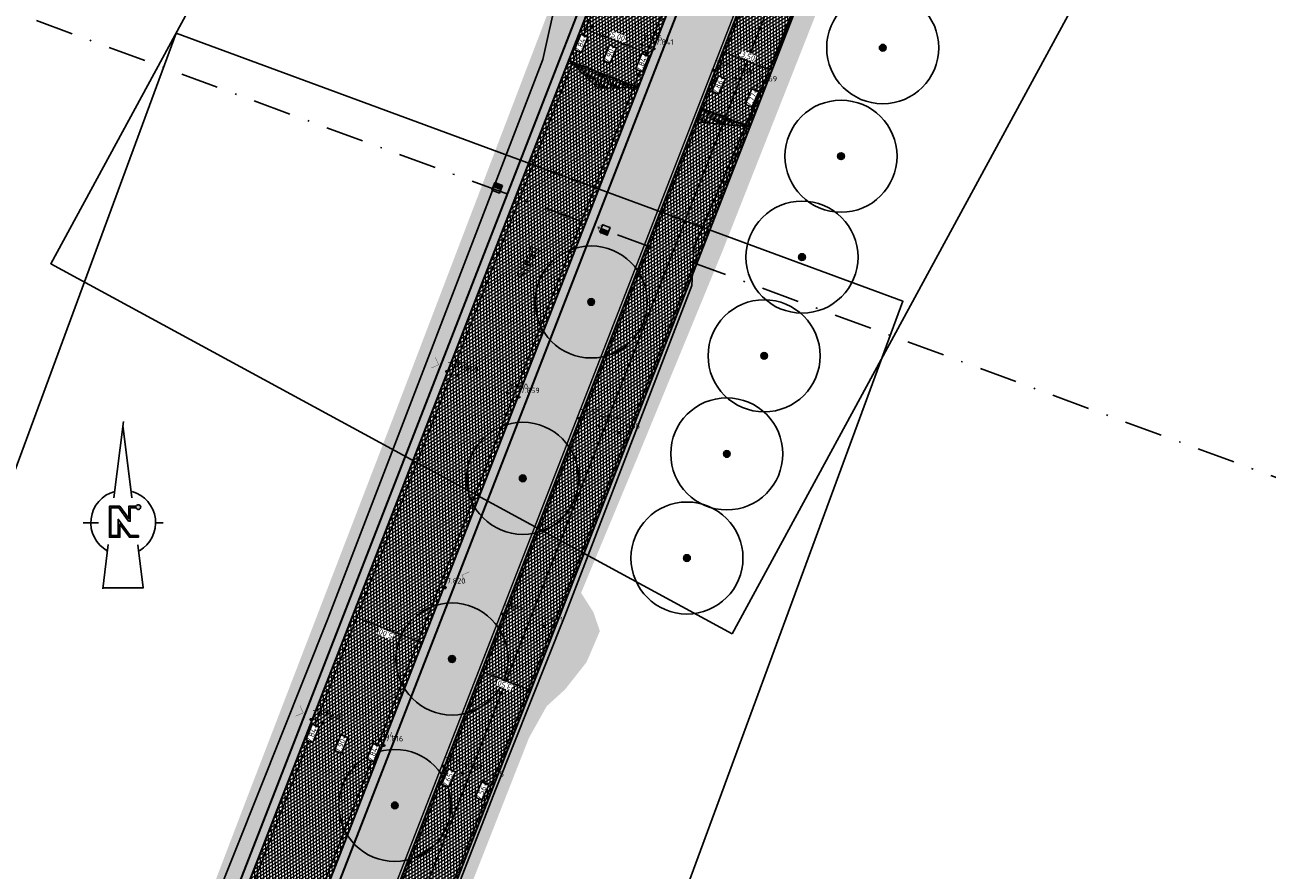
# Model space of a CAD drawing. Header units: metres. Extents: x 157685 to 160831, y 403691 to 406312.
# Tile 119 of 134: x 160064 to 160147, y 405629 to 405685. Entities that reach past the tile are written whole.
import ezdxf
from ezdxf.enums import TextEntityAlignment as Align

# ---------------------------------------------------------------- set-up
doc = ezdxf.new("R2010")
doc.units = ezdxf.units.M
doc.header["$PDMODE"] = 35
for name, pattern in [('DASHDOT2', [12.7, 6.35, -3.175, 0, -3.175]), ('VW-1-3_STREEP', [4, 1, -3]), ('VW-30-270_STREEP', [3, 0.3, -2.7])]:
    doc.linetypes.add(name, pattern=pattern)
doc.layers.get('Defpoints').update_dxf_attribs({"color": 171})
for name, color, linetype, lineweight in [('B-WE-GR-BOOM-S (ingemeten)', 90, 'Continuous', 25), ('B-WE-OG-HOOGTEPUNT-S', 7, 'Continuous', 25), ('B-WE-OG-HOOGTEPUNT-T18', 10, 'Continuous', 18), ('B-WE-OG-TOPOGRAFIE-T35', 7, 'Continuous', 35), ('N-WE-GR-DOORWORTELBARE RUIMTE-G', 80, 'Continuous', 35), ('N-WE-GR-GRAS-A', 62, 'Continuous', 18), ('N-WE-GW-HOOGTE_AFWERKHOOGTE-T25', 7, 'Continuous', 25), ('N-WE-VH-GESLOTENVERHARDING_ASFALT-A-200', 253, 'Continuous', 18), ('N-WE-VH-HALFVERHARDING_GRASBETONSTEEN-A-200', 132, 'Continuous', 18), ('N-WE-VH-HALFVERHARDING_GRASBETONSTEEN-G', 7, 'Continuous', 35), ('N-WE-VH-KANTVERHARDING-G', 7, 'Continuous', 30), ('N-WE-VH-M', 7, 'Continuous', 18), ('N-WE-VH-VERHARDING_ASFALT-A', 252, 'Continuous', 18), ('N-WE-VW-MARKERING_LANGS_STREEP_13_010-G', 7, 'VW-1-3_STREEP', 13), ('N-WE-VW-MARKERING_LANGS_STREEP_30270_010-G', 7, 'VW-30-270_STREEP', 13), ('N-WE-VW-MARKERING_LANGS_STREEP_DOORGETROKKEN_010-G', 7, 'Continuous', 13), ('X-XX-AL-BLADVERWIJZING_AS-G', 7, 'DASHDOT2', 25), ('X-XX-AL-ORIENTATIE-S', 7, 'Continuous', 25)]:
    doc.layers.add(name, color=color, linetype=linetype, lineweight=lineweight)
doc.layers.add('Iv-a-afwateringsprofiel', color=5, linetype='Continuous')
doc.styles.add('NLCS-ISO', font='NLCS-ISO.TTF')
doc.styles.add('NLCS-ISO-M200-T18', font='NLCS-ISO.TTF', dxfattribs={"height": 0.36})
doc.styles.add('NLCS-ISO-M200-T35', font='NLCS-ISO.TTF', dxfattribs={"height": 0.7})
doc.dimstyles.new('NLCS-M200-T18-PIJL_L2_H2', dxfattribs={"dimscale": 0.2, "dimtxt": 0.36, "dimasz": 1.8, "dimexe": 2, "dimexo": 2, "dimgap": 0.7, "dimtad": 1, "dimzin": 0, "dimdsep": 46, "dimtxsty": 'NLCS-ISO-M200-T18', "dimcen": 0, "dimdle": 2, "dimclrd": 256, "dimclre": 256, "dimclrt": 256, "dimazin": 0, "dimtfac": 1, "dimtofl": 0, "dimtmove": 0, "dimatfit": 3, "dimfxl": 2, "dimfxlon": 1, "dimtfill": 1, "dimtfillclr": 256, "dimtolj": 1, "dimtzin": 0, "dimlwd": -1, "dimlwe": -1, "dimarcsym": 0})
pattern_1 = [(0, (0, 0), (1, 1), [0.12, -0.8]), (45, (0.4, 0.2), (-0.113137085, 1.8667619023), [0.12, -0.8]), (30, (0.08, 0.12), (0.2274613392, 1.2860254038), [0.12, -0.8]), (15, (0.32, 0.48), (0.3856270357, 0.724494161), [0.12, -0.8]), (135, (0.16, 2), (-0.02828427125, -0.6505382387), [0.12, -0.8]), (150, (1.2, 0.4), (0.2156921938, -0.5864101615), [0.12, -0.8]), (165, (0.24, 0.04), (0.1434520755, -0.7010146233), [0.12, -0.8]), (85, (0.4, 0.4), (-0.8726773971, 1.0400164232), [0.12, -0.8]), (100, (0, 0), (-1.1121176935, 0.7787131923), [0.12, -0.8])]
pattern_2 = [(45, (0, 0), (-0.19798989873, 0.19798989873), [0.14, -0.14]), (135, (0, 0), (-0.19798989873, -0.19798989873), [0.14, -0.14]), (45, (-0.099, 0.099), (-0.19798989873, 0.19798989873), [0.14, -0.14]), (135, (0.099, 0.099), (-0.19798989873, -0.19798989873), [0.14, -0.14])]

# ---------------------------------------------------------------- blocks, each defined once
blk = doc.blocks.new('Noordpijl Advin')
blk.add_hatch(color=256).paths.add_polyline_path([(2.18, 2.74), (0.92, 2.74), (0.92, 0.69), (-0.59, 2.74), (-2.32, 2.74), (-2.32, -2.44), (-0.56, -2.44), (-0.56, -0.24), (1.04, -2.44), (2.54, -2.44), (2.54, -2.17), (1.18, -2.17), (-0.83, 0.59), (-0.83, -2.17), (-2.05, -2.17), (-2.05, 2.47), (-0.72, 2.47), (0.91, 0.24), (1.19, 0.24), (1.19, 2.47), (2.18, 2.47, 5.532946)])
for p, q in [((0.03, 16.93), (-1.54, 4.14)), ((-2.5, -3.65), (-3.41, -11.07))]:
    blk.add_line(p, q)
for points in [[(-0.05, 16.28), (1.46, 4.17)], [(-5.42, 0), (-6.7, 0)], [(-5.42, 0), (-4.14, 0)], [(5.42, 0), (6.7, 0)], [(2.44, -3.69), (3.34, -10.91), (-3.39, -10.91)]]:
    blk.add_lwpolyline(points)
blk.add_lwpolyline([(2.18, 2.74), (0.92, 2.74), (0.92, 0.69), (-0.59, 2.74), (-2.32, 2.74), (-2.32, -2.44), (-0.56, -2.44), (-0.56, -0.24), (1.04, -2.44), (2.54, -2.44), (2.54, -2.17), (1.18, -2.17), (-0.83, 0.59), (-0.83, -2.17), (-2.05, -2.17), (-2.05, 2.47), (-0.72, 2.47), (0.91, 0.24), (1.19, 0.24), (1.19, 2.47), (2.18, 2.47), (2.18, 2.47, 5.532946)], format="xyb", close=True)
for start, end in [(105.0458, 240.9591), (300.177, 74.0417)]:
    blk.add_arc((0, 0), 5.42, start, end)
for points in [[(-0.05, 16.28), (0.03, 16.93), (1.46, 4.17), (1.63, 4.11)], [(2.42, -3.7), (2.57, -3.59), (3.34, -10.91), (3.52, -11.07)], [(-3.41, -11.07), (-3.39, -10.91), (3.52, -11.07), (3.34, -10.91)]]:
    blk.add_solid(points)
blk = doc.blocks.new('*D849')
at = {"layer": 'Defpoints', "color": 0, "transparency": 16777216}
for p in [(160085.686, 405645.783), (160090.346, 405643.97), (160090.346, 405643.97)]:
    blk.add_point(p, dxfattribs=at)
at = {"layer": 'N-WE-VH-M', "transparency": 16777216}
for p, q in [((160085.686, 405645.783), (160085.831, 405646.156)), ((160086.022, 405645.653), (160090.011, 405644.101)), ((160090.346, 405643.97), (160090.491, 405644.343))]:
    blk.add_line(p, q, dxfattribs=at)
for points in [[(160086, 405645.597), (160086.044, 405645.709), (160085.686, 405645.783)], [(160089.989, 405644.045), (160090.032, 405644.157), (160090.346, 405643.97)]]:
    blk.add_solid(points, dxfattribs=at)
at = {"layer": 'N-WE-VH-M', "transparency": 16777216, "insert": (160087.9, 405644.579), "char_height": 0.36, "attachment_point": 5, "rotation": 158.74032, "style": 'NLCS-ISO-M200-T18', "bg_fill": 3, "box_fill_scale": 1.1, "bg_fill_color": 256, "bg_fill_true_color": 13158600, "bg_fill_transparency": 0}
blk.add_mtext('\\A1;5.00', dxfattribs=at)
blk = doc.blocks.new('*D850')
at = {"layer": 'Defpoints', "color": 0, "transparency": 16777216}
for p in [(160094.922, 405643.597), (160098.184, 405642.328), (160097.596, 405640.816)]:
    blk.add_point(p, dxfattribs=at)
at = {"layer": 'N-WE-VH-M', "transparency": 16777216}
for p, q in [((160094.479, 405642.458), (160094.189, 405641.712)), ((160094.669, 405641.954), (160097.26, 405640.946)), ((160097.741, 405641.189), (160097.45, 405640.443))]:
    blk.add_line(p, q, dxfattribs=at)
for points in [[(160094.647, 405641.899), (160094.691, 405642.01), (160094.334, 405642.085)], [(160097.238, 405640.891), (160097.282, 405641.002), (160097.596, 405640.816)]]:
    blk.add_solid(points, dxfattribs=at)
at = {"layer": 'N-WE-VH-M', "transparency": 16777216, "insert": (160095.849, 405641.152), "char_height": 0.36, "attachment_point": 5, "rotation": 158.74032, "style": 'NLCS-ISO-M200-T18', "bg_fill": 3, "box_fill_scale": 1.1, "bg_fill_color": 256, "bg_fill_true_color": 13158600, "bg_fill_transparency": 0}
blk.add_mtext('\\A1;3.50', dxfattribs=at)
blk = doc.blocks.new('*D851')
at = {"layer": 'Defpoints', "color": 0, "transparency": 16777216}
for p in [(160101.009, 405685.165), (160105.668, 405683.352), (160105.668, 405683.352)]:
    blk.add_point(p, dxfattribs=at)
at = {"layer": 'N-WE-VH-M', "transparency": 16777216}
for p, q in [((160101.009, 405685.165), (160100.864, 405684.792)), ((160101.344, 405685.035), (160105.333, 405683.483)), ((160105.668, 405683.352), (160105.523, 405682.979))]:
    blk.add_line(p, q, dxfattribs=at)
for points in [[(160101.366, 405685.091), (160101.322, 405684.979), (160101.009, 405685.165)], [(160105.355, 405683.539), (160105.311, 405683.427), (160105.668, 405683.352)]]:
    blk.add_solid(points, dxfattribs=at)
at = {"layer": 'N-WE-VH-M', "transparency": 16777216, "insert": (160103.455, 405684.557), "char_height": 0.36, "attachment_point": 5, "rotation": 338.74032, "style": 'NLCS-ISO-M200-T18', "bg_fill": 3, "box_fill_scale": 1.1, "bg_fill_color": 256, "bg_fill_true_color": 13158600, "bg_fill_transparency": 0}
blk.add_mtext('\\A1;5.00', dxfattribs=at)
blk = doc.blocks.new('*D852')
at = {"layer": 'Defpoints', "color": 0, "transparency": 16777216}
for p in [(160113.731, 405682.287), (160109.604, 405681.334), (160112.866, 405680.065)]:
    blk.add_point(p, dxfattribs=at)
at = {"layer": 'N-WE-VH-M', "transparency": 16777216}
for p, q in [((160110.324, 405683.184), (160110.614, 405683.929)), ((160110.805, 405683.426), (160113.395, 405682.418)), ((160113.586, 405681.915), (160113.876, 405682.66))]:
    blk.add_line(p, q, dxfattribs=at)
for points in [[(160110.826, 405683.482), (160110.783, 405683.37), (160110.469, 405683.557)], [(160113.417, 405682.474), (160113.374, 405682.362), (160113.731, 405682.287)]]:
    blk.add_solid(points, dxfattribs=at)
at = {"layer": 'N-WE-VH-M', "transparency": 16777216, "insert": (160112.159, 405683.242), "char_height": 0.36, "attachment_point": 5, "rotation": 338.74032, "style": 'NLCS-ISO-M200-T18', "bg_fill": 3, "box_fill_scale": 1.1, "bg_fill_color": 256, "bg_fill_true_color": 13158600, "bg_fill_transparency": 0}
blk.add_mtext('\\A1;3.50', dxfattribs=at)
blk = doc.blocks.new('SGR-BOOM_01')
at = {"ltscale": 0.1}
h = blk.add_hatch(color=256, dxfattribs=at)
edge = h.paths.add_edge_path()
edge.add_arc((0, 0), 0.15, 0, 360)
for radius in [2.5, 0.045]:
    blk.add_circle((0, 0), radius)
blk.add_circle((0, 0), 0.15, dxfattribs=at)
blk = doc.blocks.new('SOG-HOOGTEPUNT-SO')
for p, q in [((-0.5, 0), (0.5, 0)), ((0, 0.5), (0, -0.5))]:
    blk.add_line(p, q)
blk = doc.blocks.new('*U873')
h = blk.add_hatch()
h.set_pattern_fill('AMO-BODEM_LEEM', color=256, scale=0.1, angle=135, pattern_type=2)
h.set_pattern_definition([(270, (0.5, -1.5295), (0.25, -6e-17), [])])
h.paths.add_polyline_path([(3.5, 0), (3.5, 1), (0, 0)])
blk.add_lwpolyline([(3.5, 0), (3.5, 1), (0, 0)], close=True)
blk = doc.blocks.new('*U874')
h = blk.add_hatch()
h.set_pattern_fill('AMO-BODEM_LEEM', color=256, scale=0.1, angle=135, pattern_type=2)
h.set_pattern_definition([(270, (-0.5, -0.5295), (0.25, -6e-17), [])])
h.paths.add_polyline_path([(2.5, 0), (2.5, 1), (0, 0)])
h = blk.add_hatch()
h.set_pattern_fill('AMO-BODEM_LEEM', color=256, scale=0.1, angle=135, pattern_type=2)
h.set_pattern_definition([(270, (-1.5, -0.5295), (0.25, -6e-17), [])])
h.paths.add_polyline_path([(2.5, 0), (2.5, 1), (5, 0)])
for points in [[(2.5, 0), (2.5, 1), (0, 0)], [(2.5, 0), (2.5, 1), (5, 0)]]:
    blk.add_lwpolyline(points, close=True)
blk = doc.blocks.new('*U887')
at = {"true_color": 0xff0000}
h = blk.add_hatch(dxfattribs=at)
h.set_pattern_fill('ANGLE', color=1)
h.set_pattern_definition([(0, (-159856.017, -405056.472), (0, 6.985), [5.08, -1.905]), (90, (-159856.017, -405056.472), (-6.985, 4e-16), [5.08, -1.905])])
h.paths.add_polyline_path([(-0.27, 0), (0, 0), (0, 0.54), (-0.27, 0.54)])
h = blk.add_hatch(color=1, dxfattribs=at)
h.dxf.hatch_style = 1
h.paths.add_polyline_path([(-0.27, 0), (0, 0), (0, 0.54), (-0.27, 0.54)])
for points in [[(-0.27, 0.54), (0.27, 0.54), (0.27, 0), (-0.27, 0), (-0.27, 0.54)], [(0, 0.54), (0, 0)]]:
    blk.add_lwpolyline(points)

msp = doc.modelspace()

# ---------------------------------------------------------------- hatches: boundary and pattern name
at = {"layer": 'N-WE-GR-GRAS-A'}
h = msp.add_hatch(dxfattribs=at)
h.set_pattern_fill('AGR-GRAS_01-SO', color=256, scale=0.04, pattern_type=2)
h.set_pattern_definition(pattern_1)
edge = h.paths.add_edge_path()
edge.add_line((160189.202, 405785.967), (160195.732, 405790.396))
edge.add_line((160195.732, 405790.396), (160200.907, 405793.733))
edge.add_line((160200.907, 405793.733), (160206.621, 405797.394))
edge.add_line((160206.621, 405797.394), (160212.506, 405801.165))
edge.add_line((160212.506, 405801.165), (160215.44, 405803.045))
edge.add_line((160215.44, 405803.045), (160223.165, 405807.012))
edge.add_line((160223.165, 405807.012), (160238.313, 405814.79))
edge.add_line((160238.313, 405814.79), (160245.226, 405818.341))
edge.add_line((160245.226, 405818.341), (160257.16, 405824.469))
edge.add_line((160257.16, 405824.469), (160282.438, 405837.485))
edge.add_line((160282.438, 405837.485), (160304.8, 405848.933))
edge.add_line((160304.8, 405848.933), (160306.824, 405848.769))
edge.add_line((160306.824, 405848.769), (160309.169, 405848.579))
edge.add_line((160309.169, 405848.579), (160310.056, 405848.468))
edge.add_line((160310.056, 405848.468), (160312.04, 405848.081))
edge.add_line((160312.04, 405848.081), (160314.34, 405847.935))
edge.add_line((160314.34, 405847.935), (160315.656, 405848.031))
edge.add_arc((160315.656, 405857.088), 9.057, 270, 289.97842)
edge.add_line((160318.751, 405848.576), (160320.529, 405849.025))
edge.add_line((160320.529, 405849.025), (160323.199, 405850.249))
edge.add_line((160323.199, 405850.249), (160325.344, 405851.701))
edge.add_line((160325.344, 405851.701), (160319.736, 405862.033))
edge.add_line((160319.736, 405862.033), (160319.165, 405863.194))
edge.add_arc((160314.904, 405869.965), 8, 237.49919, 302.18533, ccw=False)
edge.add_line((160310.605, 405863.218), (160309.429, 405863.967))
edge.add_arc((160306.742, 405859.75), 5, 57.49919, 119.83115)
edge.add_line((160304.255, 405864.088), (160215.674, 405813.293))
edge.add_arc((160320.137, 405631.119), 210, 119.83115, 154.59169)
edge.add_line((160130.45, 405721.223), (160122.548, 405704.588))
edge.add_arc((160167.712, 405683.135), 50, 154.59169, 158.74032)
edge.add_line((160121.114, 405701.265), (160051.265, 405521.737))
edge.add_line((160051.265, 405521.737), (160054.061, 405520.649))
edge.add_line((160054.061, 405520.649), (160054.295, 405521.439))
edge.add_line((160054.295, 405521.439), (160053.061, 405521.931))
edge.add_line((160053.061, 405521.931), (160054.019, 405524.603))
edge.add_line((160054.019, 405524.603), (160055.309, 405528.204))
edge.add_line((160055.309, 405528.204), (160058.581, 405537.332))
edge.add_line((160058.581, 405537.332), (160062.426, 405547.947))
edge.add_line((160062.426, 405547.947), (160065.592, 405555.736))
edge.add_line((160065.592, 405555.736), (160069.524, 405565.548))
edge.add_line((160069.524, 405565.548), (160074.812, 405578.802))
edge.add_line((160074.812, 405578.802), (160078.13, 405587.515))
edge.add_line((160078.13, 405587.515), (160080.547, 405593.861))
edge.add_line((160080.547, 405593.861), (160084.741, 405604.873))
edge.add_line((160084.741, 405604.873), (160087.32, 405611.647))
edge.add_line((160087.32, 405611.647), (160089.154, 405616.396))
edge.add_line((160089.154, 405616.396), (160093.72, 405628.018))
edge.add_line((160093.72, 405628.018), (160097.485, 405637.604))
edge.add_line((160097.485, 405637.604), (160098.671, 405639.731))
edge.add_line((160098.671, 405639.731), (160099.902, 405640.851))
edge.add_line((160099.902, 405640.851), (160101.342, 405642.678))
edge.add_line((160101.342, 405642.678), (160102.236, 405644.762))
edge.add_line((160102.236, 405644.762), (160101.805, 405646.021))
edge.add_line((160101.805, 405646.021), (160100.978, 405647.32))
edge.add_line((160100.978, 405647.32), (160104.894, 405656.725))
edge.add_line((160104.894, 405656.725), (160110.432, 405670.17))
edge.add_line((160110.432, 405670.17), (160113.34, 405677.542))
edge.add_line((160113.34, 405677.542), (160118.268, 405690.037))
edge.add_line((160118.268, 405690.037), (160121.138, 405697.185))
edge.add_line((160121.138, 405697.185), (160125.589, 405706.487))
edge.add_line((160125.589, 405706.487), (160128.723, 405713.106))
edge.add_line((160128.723, 405713.106), (160129.823, 405714.75))
edge.add_line((160129.823, 405714.75), (160130.971, 405715.757))
edge.add_line((160130.971, 405715.757), (160132.656, 405716.604))
edge.add_line((160132.656, 405716.604), (160137.548, 405732.816))
edge.add_line((160137.548, 405732.816), (160143.503, 405739.303))
edge.add_line((160143.503, 405739.303), (160146.913, 405743.397))
edge.add_line((160146.913, 405743.397), (160150.718, 405747.88))
edge.add_line((160150.718, 405747.88), (160157.208, 405755.322))
edge.add_line((160157.208, 405755.322), (160160.525, 405759.124))
edge.add_line((160160.525, 405759.124), (160165.273, 405764.569))
edge.add_line((160165.273, 405764.569), (160168.837, 405768.373))
edge.add_line((160168.837, 405768.373), (160172.909, 405772.38))
edge.add_line((160172.909, 405772.38), (160177.296, 405776.375))
edge.add_line((160177.296, 405776.375), (160183.467, 405781.566))
edge.add_line((160183.467, 405781.566), (160189.202, 405785.967))
h = msp.add_hatch(dxfattribs=at)
h.set_pattern_fill('AGR-GRAS_01-SO', color=256, scale=0.04, pattern_type=2)
h.set_pattern_definition(pattern_1)
edge = h.paths.add_edge_path()
edge.add_line((160117.917, 405710.146), (160116.892, 405710.545))
edge.add_line((160116.892, 405710.545), (160110.7, 405694.629))
edge.add_line((160110.7, 405694.629), (160111.725, 405694.231))
edge.add_line((160111.725, 405694.231), (160111.272, 405693.066))
edge.add_line((160111.272, 405693.066), (160110.247, 405693.465))
edge.add_line((160110.247, 405693.465), (160044.824, 405525.316))
edge.add_line((160044.824, 405525.316), (160045.394, 405524.021))
edge.add_line((160045.394, 405524.021), (160048.003, 405523.006))
edge.add_line((160048.003, 405523.006), (160117.853, 405702.534))
edge.add_arc((160167.712, 405683.135), 53.5, 154.59169, 158.74032, ccw=False)
edge.add_line((160119.387, 405706.09), (160125.854, 405719.704))
edge.add_line((160125.854, 405719.704), (160122.1, 405721.172))
edge.add_line((160122.1, 405721.172), (160120.805, 405720.603))
edge.add_line((160120.805, 405720.603), (160117.345, 405711.71))
edge.add_line((160117.345, 405711.71), (160118.37, 405711.311))
edge.add_line((160118.37, 405711.311), (160117.917, 405710.146))
edge = h.paths.add_edge_path()
edge.add_line((160123.345, 405726.99), (160123.758, 405727.971))
edge.add_arc((160279.666, 405661.722), 169.4, 156.97804, 157.33807)
edge = h.paths.add_edge_path()
edge.add_line((160133.051, 405746.575), (160133.635, 405747.577))
edge.add_arc((160279.666, 405661.722), 169.4, 149.54772, 149.93991)
h.paths.add_polyline_path([(160142.621, 405759.412), (160141.722, 405760.047), (160141.001, 405759.026), (160141.899, 405758.391)])
h.paths.add_polyline_path([(160154.66, 405774.408), (160153.839, 405775.141), (160153.007, 405774.209), (160153.827, 405773.476)])
edge = h.paths.add_edge_path()
edge.add_arc((160279.666, 405661.722), 169.4, 132.34621, 137.96875)
edge.add_arc((160279.666, 405661.722), 169.4, 137.96875, 149.54772)
edge.add_line((160133.635, 405747.577), (160134.585, 405747.023))
edge.add_line((160134.585, 405747.023), (160133.955, 405745.943))
edge.add_line((160133.955, 405745.943), (160133.005, 405746.497))
edge.add_arc((160279.666, 405661.722), 169.4, 149.9705, 156.97804)
edge.add_line((160123.758, 405727.971), (160124.772, 405727.544))
edge.add_line((160124.772, 405727.544), (160124.287, 405726.392))
edge.add_line((160124.287, 405726.392), (160123.274, 405726.819))
edge.add_arc((160279.666, 405661.722), 169.4, 157.40082, 157.63319)
edge.add_line((160123.011, 405726.184), (160123.564, 405724.894))
edge.add_line((160123.564, 405724.894), (160127.575, 405723.326))
edge.add_arc((160320.137, 405631.119), 213.5, 134.77403, 154.41281, ccw=False)
edge.add_line((160169.766, 405782.68), (160165.557, 405786.923))
h = msp.add_hatch(dxfattribs=at)
h.set_pattern_fill('AGR-GRAS_01-SO', color=256, scale=0.04, pattern_type=2)
h.set_pattern_definition(pattern_1)
h.paths.add_polyline_path([(159817.88, 405032.362, -0.424454), (159807.644, 405029.435), (159804.914, 405031.014), (159806.699, 405031.374), (159807.04, 405031.16), (159809.611, 405030.341), (159812.223, 405030.001), (159814.279, 405030.385), (159814.444, 405031.62), (159813.956, 405032.225), (159812.24, 405033.242), (159814.061, 405034.81), (159814.821, 405034.474), (159815.499, 405034.412), (159816.417, 405034.658), (159816.957, 405035.035), (159820.306, 405041.495), (159822.354, 405045.432), (159826.608, 405053.294), (159829.725, 405059.052), (159832.692, 405064.536), (159835.745, 405070.219), (159838.974, 405076.357), (159841.673, 405081.486), (159844.782, 405087.395), (159847.856, 405093.237), (159850.968, 405099.349), (159854.692, 405106.67), (159860.211, 405117.424), (159863.424, 405123.362), (159868.745, 405133.193), (159871.694, 405138.643), (159873.819, 405142.569), (159873.564, 405143.583), (159872.949, 405144.16), (159873.919, 405145.714), (159874.706, 405145.546), (159875.891, 405145.955), (159876.272, 405146.354), (159878.915, 405151.37), (159881.626, 405156.547), (159887.3, 405167.379), (159892.348, 405177.017), (159893.538, 405179.288), (159894.727, 405181.558), (159894.969, 405183.164), (159894.413, 405184.005), (159892.825, 405184.615), (159896.102, 405188.599), (159896.903, 405188.438), (159898.181, 405188.684), (159899.684, 405190.033), (159902.693, 405195.871), (159907.587, 405205.368), (159913.308, 405216.471), (159918.345, 405227.099), (159923.398, 405237.862), (159925.996, 405243.395), (159929.861, 405251.628), (159929.911, 405253.028), (159929.35, 405253.63), (159928.363, 405254.141), (159928.977, 405259.516), (159929.897, 405259.351), (159931.062, 405259.363), (159932.331, 405262.333), (159931.733, 405263.36), (159931.174, 405263.618), (159932.61, 405267.191), (159933.738, 405266.939), (159934.813, 405267.403), (159935.788, 405268.797), (159941.199, 405282.588), (159944.925, 405292.087), (159949.226, 405303.047), (159953.271, 405313.358), (159953.284, 405314.495), (159952.883, 405315.118), (159952.236, 405315.511), (159951.529, 405315.708), (159958.367, 405330.954), (159959.877, 405331.032), (159960.96, 405331.735), (159963.545, 405338.749), (159973.564, 405364.96), (159984.162, 405391.33), (159983.822, 405392.929), (159983.104, 405393.589), (159982.386, 405393.853), (159984.688, 405397.951), (159985.985, 405397.984), (159987.076, 405398.897), (159989.441, 405405.903), (159988.08, 405407.062), (159988.527, 405412.178), (159989.913, 405411.732), (159991.291, 405411.789), (159992.095, 405412.104), (159998.54, 405429.26), (160007.144, 405452.168), (160009.451, 405458.31), (160009.626, 405460.261), (160009.534, 405460.661), (160008.794, 405461.402), (160009.895, 405467.605), (160011.385, 405467.341), (160013.662, 405468.133), (160014.677, 405469.155), (160026.945, 405500.93), (160034.732, 405521.157), (160042.307, 405541.725), (160047.868, 405557.494), (160047.613, 405559.249), (160046.719, 405560.154), (160045.615, 405560.352), (160047.615, 405564.794), (160048.822, 405564.245), (160050.393, 405564.15), (160050.929, 405564.713), (160051.128, 405565.102), (160051.131, 405565.949), (160048.346, 405567.585), (160050.106, 405571.699), (160050.699, 405570.911), (160051.669, 405570.665), (160053.018, 405570.643), (160053.937, 405571.219), (160058.546, 405583.325), (160064.681, 405599.441), (160069.547, 405612.223), (160069.547, 405613.704), (160068.895, 405614.706), (160068.177, 405615.094), (160070.544, 405619.483), (160072.047, 405619.276), (160073.333, 405619.76), (160078.747, 405633.948), (160089.139, 405660.966), (160104.332, 405700.743), (160104.711, 405703.242), (160102.967, 405704.018), (160104.913, 405706.755), (160106.026, 405706.74), (160107.223, 405707.65), (160113.438, 405722.727), (160116.435, 405730.391), (160119.562, 405738.667), (160120.942, 405742.345), (160122.757, 405748.868), (160125.062, 405762.264), (160125.783, 405769.64), (160126.167, 405777.242), (160126.228, 405782.311), (160136.358, 405786.141), (160140.472, 405781.823, -0.371428), (160141.084, 405769.566, 0.072691), (160116.017, 405725.393), (160115.447, 405723.929), (159939.59, 405271.939, -0.029628), (159902.699, 405191.562)])
at = {"layer": 'N-WE-VH-GESLOTENVERHARDING_ASFALT-A-200', "true_color": 0xcf7363}
h = msp.add_hatch(dxfattribs=at)
h.set_pattern_fill('AVH-ASFALT-SO', color=23, scale=0.2, pattern_type=2)
h.set_pattern_definition([(31.649933, (159085.91157, 404918.0169), (-0.104945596, 0.170253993), []), (91.649933, (159085.91157, 404918.0169), (-0.19991708, -0.005758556), [])])
edge = h.paths.add_edge_path()
edge.add_line((160304.255, 405864.088), (160302.599, 405867.141))
edge.add_arc((160350.282, 405779.241), 100, 118.47876, 119.83115)
edge.add_line((160300.538, 405865.991), (160213.933, 405816.329))
edge.add_arc((160320.137, 405631.119), 213.5, 119.83115, 154.59169)
edge.add_line((160127.288, 405722.724), (160119.387, 405706.09))
edge.add_arc((160167.712, 405683.135), 53.5, 154.59169, 158.74032)
edge.add_line((160117.853, 405702.534), (159992.771, 405381.048))
edge.add_line((159992.771, 405381.048), (159995.433, 405378.236))
edge.add_line((159995.433, 405378.236), (160121.114, 405701.265))
edge.add_arc((160167.712, 405683.135), 50, 154.59169, 158.74032, ccw=False)
edge.add_line((160122.548, 405704.588), (160130.45, 405721.223))
edge.add_arc((160320.137, 405631.119), 210, 119.83115, 154.59169, ccw=False)
edge.add_line((160215.674, 405813.293), (160304.255, 405864.088))
at = {"layer": 'N-WE-VH-HALFVERHARDING_GRASBETONSTEEN-A-200'}
h = msp.add_hatch(dxfattribs=at)
h.set_pattern_fill('AVH-GRASBETONSTEEN_02-SO', color=256, scale=0.2, pattern_type=2)
h.set_pattern_definition(pattern_2)
h.paths.add_polyline_path([(160165.557, 405786.923), (160165.153, 405787.367, 0.115678), (160121.235, 405723.363), (160120.891, 405722.479), (160088.342, 405638.821), (160088.793, 405638.324), (160121.179, 405721.563), (160121.795, 405723.145, -0.115678)])
h = msp.add_hatch(dxfattribs=at)
h.set_pattern_fill('AVH-GRASBETONSTEEN_02-SO', color=256, scale=0.2, pattern_type=2)
h.set_pattern_definition(pattern_2)
h.paths.add_polyline_path([(160141.558, 405769.198, 0.371428), (160140.906, 405782.237), (160136.792, 405786.555), (160136.358, 405786.141), (160140.472, 405781.823, -0.371428), (160141.084, 405769.566, 0.072691), (160116.017, 405725.393), (160115.447, 405723.929), (160084.136, 405643.453), (160084.587, 405642.957), (160116.002, 405723.7), (160116.576, 405725.176, -0.072691)])
h = msp.add_hatch(dxfattribs=at)
h.set_pattern_fill('AVH-GRASBETONSTEEN_02-SO', color=256, scale=0.2, pattern_type=2)
h.set_pattern_definition(pattern_2)
h.paths.add_polyline_path([(160084.587, 405642.957), (160084.136, 405643.453), (160023.468, 405487.525), (160023.944, 405487.093)])
h = msp.add_hatch(dxfattribs=at)
h.set_pattern_fill('AVH-GRASBETONSTEEN_02-SO', color=256, scale=0.2, pattern_type=2)
h.set_pattern_definition(pattern_2)
h.paths.add_polyline_path([(160044.327, 405525.692), (160044.668, 405524.915), (160088.793, 405638.324), (160088.342, 405638.821)])
h.paths.add_polyline_path([(160042.805, 405520.125), (160042.028, 405519.784), (160027.909, 405483.495), (160028.385, 405483.063)])
at = {"layer": 'N-WE-VH-VERHARDING_ASFALT-A'}
h = msp.add_hatch(dxfattribs=at)
h.set_pattern_fill('AVH-ASFALT', color=256, scale=0.2, angle=90, pattern_type=2)
h.set_pattern_definition([(211.95211, (160401.9374, 405586.9289), (0.10584205, -0.169698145), []), (271.95211, (160401.9374, 405586.9289), (0.19988393, 0.00681283), [])])
h.paths.add_polyline_path([(160120.891, 405722.479), (160121.235, 405723.363, -0.072691), (160145.504, 405766.127), (160141.558, 405769.198, 0.072691), (160116.576, 405725.176), (160116.002, 405723.7), (159940.149, 405271.721, -0.029628), (159903.228, 405191.28), (159818.409, 405032.079), (159822.822, 405029.728), (159907.641, 405188.929, 0.029628), (159944.808, 405269.908)])

# ---------------------------------------------------------------- linework, layer by layer
at = {"color": 210, "const_width": 0.02}
for points in [[(160102.285, 405671.313), (160102.068, 405671.808), (160102.563, 405672.025)], [(160091.221, 405663.081), (160091.438, 405662.586), (160090.943, 405662.369)], [(160093.22, 405648.015), (160093.003, 405648.509), (160093.498, 405648.726)], [(160082.156, 405639.782), (160082.373, 405639.287), (160081.879, 405639.071)]]:
    msp.add_lwpolyline(points, dxfattribs=at)
at = {"layer": 'Defpoints'}
for points in [[(160237.383, 405844.185), (160196.465, 405819.66), (160173.254, 405805.118), (160154.778, 405789.669), (160150.342, 405787.269), (160144.605, 405789.21), (160142.383, 405791.378), (160133.549, 405800.708), (160132.728, 405801.639), (160131.934, 405801.102), (160127.401, 405798.89), (160130.557, 405784.608), (160128.796, 405763.891), (160122.064, 405743.056), (160113.999, 405722.167), (160108.877, 405709.099), (160100.076, 405688.407), (160099.372, 405687.35), (160098.425, 405683.03), (160084.034, 405645.572), (160070.116, 405610.723)], [(160083.447, 405603.825), (160095.283, 405634.253), (160099.898, 405645.776), (160108.381, 405667.894), (160108.535, 405670.424), (160111.036, 405676.354), (160115.949, 405687.953), (160123.454, 405704.196), (160123.904, 405707.119), (160124.363, 405708.284), (160126.773, 405713.273), (160129.149, 405718.236), (160132.094, 405724.412), (160134.152, 405728.824), (160134.723, 405730.223), (160136.237, 405733.248)]]:
    msp.add_lwpolyline(points, dxfattribs=at)
for points in [[(160111.097, 405644.571), (160203.661, 405815.042), (160158.038, 405839.815), (160065.474, 405669.344)], [(160040.994, 405445.622), (160122.524, 405666.843), (160073.87, 405684.774), (159992.281, 405463.573)]]:
    msp.add_lwpolyline(points, close=True, dxfattribs=at)
at = {"layer": 'N-WE-GR-DOORWORTELBARE RUIMTE-G', "const_width": 0.1}
msp.add_lwpolyline([(160047.933, 405523.377), (160117.666, 405702.606, -0.018104), (160119.206, 405706.176), (160127.108, 405722.81, -0.015231), (160133.048, 405734.392)], format="xyb", dxfattribs=at)
at = {"layer": 'N-WE-VH-HALFVERHARDING_GRASBETONSTEEN-G'}
msp.add_lwpolyline([(160115.447, 405723.929), (159939.59, 405271.939, -0.029628), (159902.699, 405191.562), (159817.88, 405032.362)], format="xyb", dxfattribs=at)
msp.add_lwpolyline([(160121.179, 405721.563), (160044.668, 405524.915)], dxfattribs=at)
at = {"layer": 'N-WE-VH-KANTVERHARDING-G'}
for points in [[(159822.581, 405020.474), (159825.772, 405026.161, 0.005446), (159830.998, 405035.717), (159911.524, 405186.86, 0.029628), (159948.909, 405268.313), (160117.853, 405702.534, -0.018104), (160119.387, 405706.09), (160127.288, 405722.724, -0.152845), (160213.933, 405816.329), (160300.538, 405865.991, -0.011389), (160304.54, 405868.166), (160313.344, 405872.695)], [(160319.165, 405863.194, -0.289988), (160310.605, 405863.218), (160309.429, 405863.967, 0.278885), (160304.255, 405864.088), (160215.674, 405813.293, 0.152845), (160130.45, 405721.223), (160122.548, 405704.588, 0.018104), (160121.114, 405701.265), (159952.171, 405267.044, -0.004513), (159947.078, 405254.296)], [(159818.409, 405032.079), (159903.228, 405191.28, 0.029628), (159940.149, 405271.721), (160116.002, 405723.7)], [(159802.494, 404961.381), (159794.78, 404967.412, -0.413828), (159793.398, 404978.634, 0.037727), (159801.95, 404991.496), (159809.184, 405004.386, 0.005464), (159814.454, 405014.022), (159907.641, 405188.929, 0.029628), (159944.808, 405269.908), (160120.891, 405722.479)]]:
    msp.add_lwpolyline(points, format="xyb", dxfattribs=at)
at = {"layer": 'N-WE-VW-MARKERING_LANGS_STREEP_13_010-G', "const_width": 0.1, "flags": 128}
for points in [[(159820.179, 405034.763), (159903.493, 405191.139, 0.029628), (159940.428, 405271.613), (160116.281, 405723.591), (160116.855, 405725.067, -0.068089), (160139.853, 405766.47, -0.068089)], [(159824.062, 405032.694), (159907.376, 405189.07, 0.029628), (159944.529, 405270.017), (160120.612, 405722.588), (160120.956, 405723.472, -0.06797), (160143.326, 405763.767, -0.06797)]]:
    msp.add_lwpolyline(points, format="xyb", dxfattribs=at)
at = {"layer": 'N-WE-VW-MARKERING_LANGS_STREEP_30270_010-G', "const_width": 0.1, "flags": 128}
msp.add_lwpolyline([(159796.229, 404966.279), (159796.84, 404967.022, 0.105559), (159801.016, 404975.087), (159801.263, 404975.989, -0.055502), (159803.041, 404980.463), (159817.164, 405006.992, -0.005528), (159822.485, 405016.726), (159827.298, 405025.304, 0.005446), (159832.543, 405034.894), (159913.069, 405186.037, 0.029628), (159950.54, 405267.679), (160119.484, 405701.899, -0.018104), (160120.967, 405705.339), (160128.869, 405721.974, -0.152845), (160214.803, 405814.811), (160301.408, 405864.473, -0.011389), (160305.34, 405866.61), (160314.086, 405871.407)], format="xyb", dxfattribs=at)
at = {"layer": 'N-WE-VW-MARKERING_LANGS_STREEP_DOORGETROKKEN_010-G', "const_width": 0.1, "flags": 128}
for points in [[(159822.712, 405020.4), (159825.903, 405026.087, 0.005446), (159831.13, 405035.646), (159911.657, 405186.79, 0.029628), (159949.049, 405268.259), (160117.992, 405702.479, -0.018104), (160119.522, 405706.025), (160127.424, 405722.66, -0.152845), (160214.007, 405816.199), (160300.612, 405865.861, -0.006251), (160302.793, 405867.075, -0.006251)], [(160304.18, 405864.218), (160215.599, 405813.423, 0.152845), (160130.314, 405721.287), (160122.413, 405704.652, 0.018104), (160120.975, 405701.319), (159952.031, 405267.098, -0.004513), (159946.939, 405254.353)]]:
    msp.add_lwpolyline(points, format="xyb", dxfattribs=at)
at = {"layer": 'X-XX-AL-BLADVERWIJZING_AS-G', "ltscale": 0.4, "extrusion": (0.000540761, -0.002142, 0.999998), "elevation": -782.683}
msp.add_lwpolyline([(160173.811, 405644.589), (160028.606, 405698.104)], dxfattribs=at)

# ---------------------------------------------------------------- block references
for p, rotation in [((160095.11, 405674.525), 248.6611350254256), ((160102.823, 405671.513), 68.6731579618)]:
    msp.add_blockref('*U887', p, dxfattribs=dict(rotation=rotation))
at = {"layer": 'B-WE-GR-BOOM-S (ingemeten)', "xscale": 1.5, "yscale": 1.5, "zscale": 1.5}
for p in [(160121.169, 405683.808, 6.973), (160118.377, 405676.546, 7.121), (160115.765, 405669.795, 7.012), (160101.654, 405666.791, 7.718), (160113.232, 405663.187, 7.181), (160110.729, 405656.62, 7.135), (160097.07, 405654.985, 8.07), (160108.064, 405649.652, 7.213), (160092.336, 405642.895, 7.869), (160088.513, 405633.093, 7.97)]:
    msp.add_blockref('SGR-BOOM_01', p, dxfattribs=at)
at = {"layer": 'B-WE-OG-HOOGTEPUNT-S', "xscale": 0.2, "yscale": 0.2, "zscale": 0.2}
for p in [(160101.736, 405685.203, 7.885), (160105.042, 405684.024, 7.876), (160105.855, 405683.734, 7.841), (160109.82, 405682.321, 7.867), (160111.306, 405681.791, 7.814), (160112.737, 405681.281, 7.769), (160091.968, 405662.137, 7.853), (160092.732, 405661.866, 7.89), (160096.053, 405660.69, 7.89), (160096.818, 405660.419, 7.859), (160100.855, 405658.989, 7.553), (160102.156, 405658.528, 7.529), (160103.52, 405658.045, 7.488), (160091.884, 405647.674, 7.82), (160095.735, 405645.894, 7.545), (160098.485, 405645.073, 7.471), (160082.891, 405638.844, 7.836), (160083.674, 405638.567, 7.876), (160087.059, 405637.368, 7.854), (160087.78, 405637.112, 7.816), (160091.771, 405635.699, 7.547), (160093.039, 405635.25, 7.52), (160094.447, 405634.751, 7.475)]:
    msp.add_blockref('SOG-HOOGTEPUNT-SO', p, dxfattribs=at)
at = {"layer": 'Iv-a-afwateringsprofiel'}
for name, p, rotation in [('*U874', (160104.806, 405681.135), 158.7403213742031), ('*U873', (160112.259, 405678.505), 158.7403213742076)]:
    msp.add_blockref(name, p, dxfattribs=dict(at, rotation=rotation))
at = {"layer": 'X-XX-AL-ORIENTATIE-S', "xscale": 0.4, "yscale": 0.4, "zscale": 0.4}
msp.add_blockref('Noordpijl Advin', (160070.325, 405652.017, -0.15), dxfattribs=at)

# ---------------------------------------------------------------- texts
at = {"layer": 'B-WE-OG-HOOGTEPUNT-T18', "style": 'NLCS-ISO'}
for s, p in [('7.876', (160105.145, 405684.296, 7.876)), ('7.841', (160105.958, 405684.006, 7.841)), ('7.867', (160109.922, 405682.593, 7.867)), ('7.814', (160111.408, 405682.063, 7.814)), ('7.769', (160112.839, 405681.553, 7.769)), ('7.853', (160092.07, 405662.409, 7.853)), ('7.890', (160092.834, 405662.138, 7.89)), ('7.890', (160096.155, 405660.962, 7.89)), ('7.859', (160096.921, 405660.691, 7.859)), ('7.553', (160100.958, 405659.261, 7.553)), ('7.529', (160102.258, 405658.8, 7.529)), ('7.488', (160103.623, 405658.317, 7.488)), ('7.820', (160091.986, 405647.945, 7.82)), ('7.545', (160095.837, 405646.166, 7.545)), ('7.471', (160098.587, 405645.345, 7.471)), ('7.836', (160082.993, 405639.116, 7.836)), ('7.876', (160083.776, 405638.839, 7.876)), ('7.854', (160087.162, 405637.639, 7.854)), ('7.816', (160087.882, 405637.384, 7.816)), ('7.547', (160091.873, 405635.971, 7.547)), ('7.520', (160093.141, 405635.521, 7.52)), ('7.475', (160094.549, 405635.023, 7.475))]:
    msp.add_text(s, height=0.36, rotation=359.89083, dxfattribs=at).set_placement(p)
at = {"layer": 'B-WE-OG-TOPOGRAFIE-T35', "style": 'NLCS-ISO-M200-T35'}
msp.add_text('Steeg', height=0.7, rotation=69.1, dxfattribs=at).set_placement((160097.447, 405669.428, -0.049), align=Align.MIDDLE)

# ---------------------------------------------------------------- next in the draw order: texts
at = {"layer": 'N-WE-GW-HOOGTE_AFWERKHOOGTE-T25', "char_height": 0.36, "width": 0.97783, "attachment_point": 5, "style": 'NLCS-ISO-M200-T18', "bg_fill": 19, "box_fill_scale": 1.2, "bg_fill_color": 256, "bg_fill_transparency": 0}
for s, insert, rotation in [('7.84+', (160082.991, 405637.911), 68.05878), ('7.90+', (160084.912, 405637.205), 68.05878), ('7.84+', (160087.078, 405636.622), 68.6181), ('7.65+', (160092.102, 405634.922), 65.8814), ('7.56+', (160094.336, 405634.051), 65.8814)]:
    msp.add_mtext(s, dxfattribs=dict(at, insert=insert, rotation=rotation))

# ---------------------------------------------------------------- next in the draw order: dimensions: what is measured, and where the dimension line sits
at = {"layer": 'N-WE-VH-M'}
for p1, p2, distance, picture, middle in [((160101.009, 405685.165), (160105.668, 405683.352), 0, '*D851', (160103.455, 405684.557)), ((160085.686, 405645.783), (160090.346, 405643.97), 0, '*D849', (160087.9, 405644.579)), ((160094.922, 405643.597), (160098.184, 405642.328), -1.622, '*D850', (160095.849, 405641.152))]:
    dim = msp.add_aligned_dim(p1=p1, p2=p2, distance=distance, dimstyle='NLCS-M200-T18-PIJL_L2_H2', dxfattribs=at)
    dim.commit()
    dim.dimension.update_dxf_attribs({"geometry": picture, "text_midpoint": middle})
dim = msp.add_linear_dim(base=(160113.731, 405682.287), p1=(160109.604, 405681.334), p2=(160112.866, 405680.065), angle=338.74032, dimstyle='NLCS-M200-T18-PIJL_L2_H2', dxfattribs=at)
dim.commit()
dim.dimension.update_dxf_attribs({"geometry": '*D852', "text_midpoint": (160112.043, 405682.944), "dimtype": 161})

# ---------------------------------------------------------------- next in the draw order: texts
at = {"layer": 'N-WE-GW-HOOGTE_AFWERKHOOGTE-T25', "char_height": 0.36, "width": 0.97783, "attachment_point": 5, "style": 'NLCS-ISO-M200-T18', "bg_fill": 19, "box_fill_scale": 1.2, "bg_fill_color": 256, "bg_fill_transparency": 0}
for s, insert, rotation in [('7.84+', (160100.978, 405684.092), 68.05878), ('7.90+', (160102.899, 405683.385), 68.05878), ('7.84+', (160105.066, 405682.802), 68.6181), ('7.86+', (160110.183, 405681.313), 65.8814), ('7.77+', (160112.417, 405680.442), 65.8814)]:
    msp.add_mtext(s, dxfattribs=dict(at, insert=insert, rotation=rotation))

doc.saveas('drawing.dxf')
